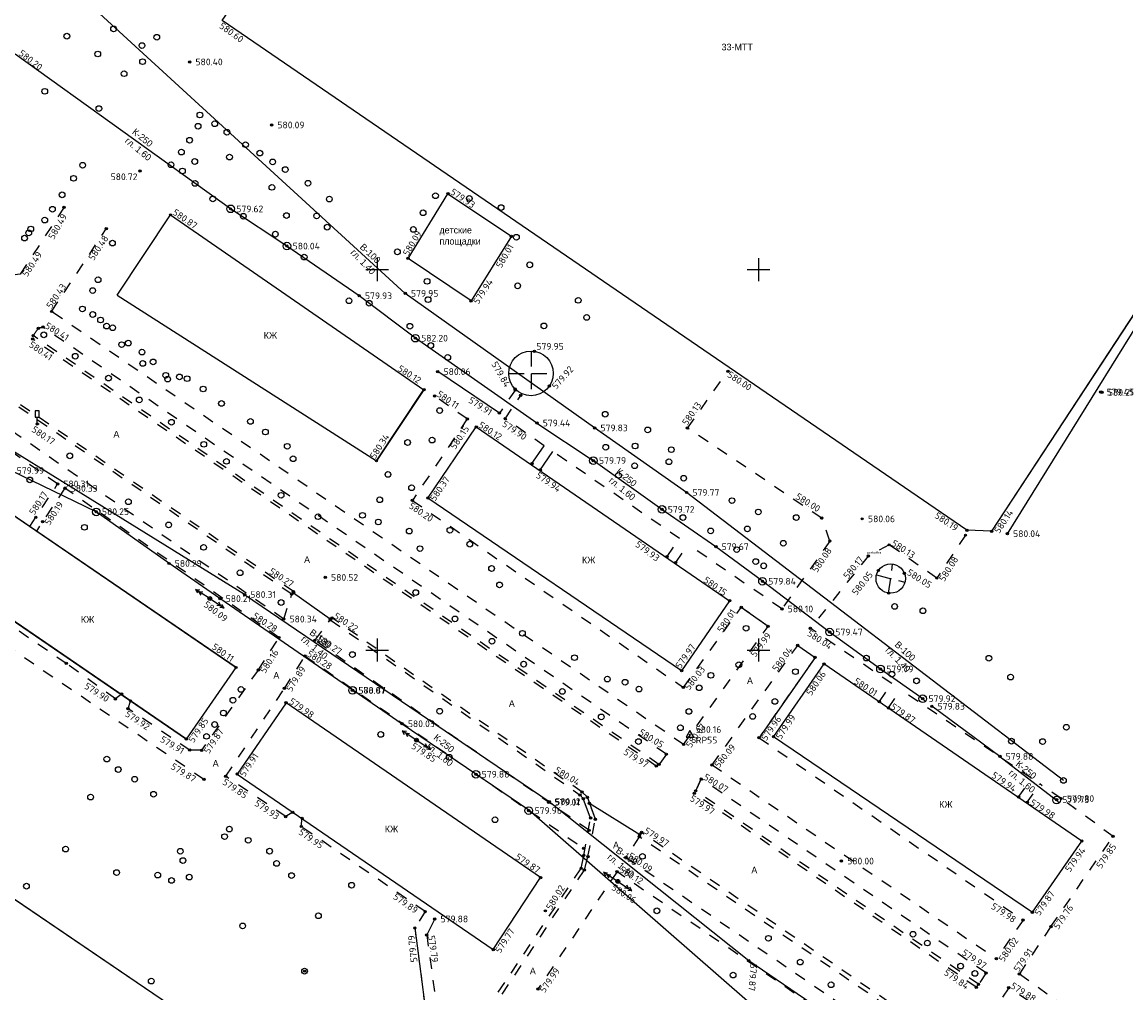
# Model space of a CAD drawing. Header units: metres. Extents: x 548732 to 549770, y 4592490 to 4594056.
# Tile 16 of 61: x 549154 to 549299, y 4592825 to 4592953. Entities that reach past the tile are written whole.
import ezdxf

# ---------------------------------------------------------------- set-up
doc = ezdxf.new("R2010")
doc.units = ezdxf.units.M
doc.header["$PDMODE"] = 32
doc.header["$PDSIZE"] = 0.3
for name, pattern in [('Д_ТРОТ_ТРУБА', [3, 1.5, -1.5]), ('ДОРОГИ_СТРОЯЩ', [9, 8, -1]), ('НАВЕС_ОПОРЫ', [3, 2, -1])]:
    doc.linetypes.add(name, pattern=pattern)
for name, color, linetype in [('(001) Сетка', 92, 'Continuous'), ('(003) Пункты', 7, 'Continuous'), ('(007) Здания', 7, 'Continuous'), ('(011) Колодцы', 7, 'Continuous'), ('(014) Водопровод', 5, 'ИК_Водопровод -------в--------'), ('(017) Канализация', 32, 'KANALIS_K_1'), ('(022) Возд. Линии', 7, 'Continuous'), ('(025) Дорога', 7, 'Continuous'), ('(026) Д_знаки', 7, 'Continuous'), ('(038) Деревья', 7, 'Continuous'), ('(040) Ограда', 7, 'Continuous'), ('(041) Текст', 7, 'Continuous'), ('V-CTRL-HCPT', 150, 'Continuous'), ('V-NODE', 1, 'Continuous'), ('V-NODE-TEXT', 11, 'Continuous')]:
    doc.layers.add(name, color=color, linetype=linetype)
doc.layers.add('trubi goryachi', color=7, linetype='Continuous', lineweight=0)
doc.styles.add('BM-431', font='bm431.ttf')
doc.styles.add('D-431', font='d431.ttf')
doc.styles.add('P-131', font='p131.ttf')
doc.styles.add('S', font='txtwr', dxfattribs={"oblique": 15})
doc.styles.get("Standard").update_dxf_attribs({"font": 'simplex.shx'})
doc.linetypes.add('KANALIS_K', pattern='A,1,["<",Standard,S=1.8,R=0,X=-0.9,Y=-0.9],3,-1,["К",Standard,S=1.8,R=0,X=-0.9,Y=-0.9],-1,10', length=16)
doc.linetypes.add('KANALIS_K_1', pattern='A,1,[">",Standard,S=1.8,R=0,X=-0.9,Y=-0.9],3,-1,["К",Standard,S=1.8,R=0,X=-0.9,Y=-0.9],-1,10', length=16)
doc.linetypes.add('ИК_Водопровод -------в--------', pattern='A,9,-0.6,["В",Standard,S=1.2,R=0,X=0,Y=-0.6],-1.2', length=10.8)
doc.linetypes.add('ОГРАДА_V_ПРОВ', pattern='A,2.5,["v",Standard,S=1,R=0,X=0,Y=0],5,["v",Standard,S=1,R=180,X=0,Y=0],2.5', length=10)

# ---------------------------------------------------------------- blocks, each defined once
blk = doc.blocks.new('d')
at = {"layer": '(038) Деревья'}
blk.add_ellipse((0, 0), major_axis=(0.265, 0.265), ratio=1, start_param=5.497787, end_param=11.780972, dxfattribs=at)
blk = doc.blocks.new('strela1')
at = {"layer": '(022) Возд. Линии'}
for p, q in [((-2, 0), (-1.5, 0.25)), ((0, 0), (-2, 0)), ((-2, 0), (-1.5, -0.25)), ((-1.5, 0), (-1, 0.25)), ((-1.5, 0), (-1, -0.25))]:
    blk.add_line(p, q, dxfattribs=at)
blk = doc.blocks.new('strela2')
at = {"layer": '(022) Возд. Линии'}
for p, q in [((0, 0), (2, 0)), ((1.5, 0), (1, 0.25)), ((1.5, 0), (1, -0.25)), ((2, 0), (1.5, 0.25)), ((2, 0), (1.5, -0.25))]:
    blk.add_line(p, q, dxfattribs=at)
blk = doc.blocks.new('STOLB')
at = {"layer": '(022) Возд. Линии'}
blk.add_circle((0, 0), 0.25, dxfattribs=at)
blk = doc.blocks.new('I02063')
at = {"linetype": 'Continuous'}
blk.add_lwpolyline([(-0.5, 3.5), (-0.5, 1.8), (0.5, 1.8), (0.5, 3.5)], close=True, dxfattribs=at)
blk.add_lwpolyline([(0.5, 0), (0, 0), (0, 1.8)], dxfattribs=at)
at = {"color": 4, "style": 'S', "oblique": 15}
blk.add_attdef('Z', (1.280972, -0.066143), '', height=2, dxfattribs=at)
blk = doc.blocks.new('STA')
blk.add_lwpolyline([(0, 1), (-0.87, -0.5), (0.87, -0.5)], close=True)
blk.add_circle((0, 0), 0.118)
blk = doc.blocks.new('*U691', base_point=(549241.34, 4592859.36, 580.16))
at = {"layer": 'V-NODE-TEXT', "linetype": 'ByBlock', "char_height": 0.875}
for s, insert, attachment_point in [('580.16', (549242.1, 4592859.62, 580.16), 7), ('RP55', (549242.1, 4592859.1, 580.16), 1)]:
    blk.add_mtext(s, dxfattribs=dict(at, insert=insert, attachment_point=attachment_point))
blk = doc.blocks.new('*U692', base_point=(549241.336, 4592859.358, 580.164))
at = {"layer": 'V-CTRL-HCPT'}
blk.add_blockref('*U691', (549241.336, 4592859.358, 580.164), dxfattribs=at)
blk = doc.blocks.new('*U693', base_point=(549241.336, 4592859.358, 580.164))
at = {"layer": 'V-CTRL-HCPT'}
blk.add_blockref('*U692', (549241.336, 4592859.358, 580.164), dxfattribs=at)
at = {"layer": 'V-CTRL-HCPT', "xscale": 0.5833333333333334, "yscale": 0.5833333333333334, "zscale": 0.5833333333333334}
blk.add_blockref('STA', (549241.336, 4592859.358, 580.164), dxfattribs=at)
blk = doc.blocks.new('I01171')
blk.add_line((-0.722283, 0.697501), (0.702286, -0.69785))
blk.add_circle((0, 0), 1)
at = {"color": 4, "style": 'S', "oblique": 15}
blk.add_attdef('Z', (1.616431, -1.093486), '', height=2, dxfattribs=at)

msp = doc.modelspace()

# ---------------------------------------------------------------- linework, layer by layer
at = {"layer": '(001) Сетка'}
for p, q in [((549200.2, 4592922), (549200.2, 4592919)), ((549250.35, 4592922), (549250.35, 4592919)), ((549198.7, 4592920.5), (549201.7, 4592920.5)), ((549248.85, 4592920.5), (549251.85, 4592920.5)), ((549200.2, 4592872), (549200.2, 4592869)), ((549250.35, 4592872), (549250.35, 4592869)), ((549198.7, 4592870.5), (549201.7, 4592870.5)), ((549248.85, 4592870.5), (549251.85, 4592870.5))]:
    msp.add_line(p, q, dxfattribs=at)
at = {"layer": '(003) Пункты', "color": 7}
for p in [(549175.56, 4592947.8, 580.4), (549186.33, 4592939.51, 580.09), (549169.03, 4592933.47, 580.72), (549209.51, 4592930.48, 579.93), (549159.03, 4592928.7, 580.49), (549180.92, 4592928.49, 579.62), (549173.03, 4592927.7, 580.87), (549164.59, 4592925.87, 580.48), (549217.87, 4592924.88, 580.01), (549188.33, 4592923.59, 580.04), (549204.27, 4592921.98, 580.09), (549197.84, 4592917.06, 579.93), (549203.9, 4592917.37, 579.95), (549157.39, 4592915, 580.43), (549212.55, 4592916.39, 579.94), (549155.67, 4592912.79, 580.47), (549156.25, 4592912.95, 580.41), (549154.92, 4592911.37, 580.41), (549154.97, 4592911.83, 580.44), (549205.24, 4592911.49, 582.2), (549220.89, 4592909.76, 579.95), (549208.18, 4592907.09, 580.06), (549246.33, 4592907.14, 580), (549218.34, 4592904.83, 579.84), (549222.86, 4592905.21, 579.92), (549206.36, 4592904.72, 580.12), (549207.77, 4592903.88, 580.11), (549218.38, 4592904.69, 579.87), (549219.09, 4592903.97, 579.87), (549295.37, 4592904.42, 579.45), (549295.54, 4592904.36, 580.21), (549212.06, 4592900.87, 580.15), (549216.28, 4592901.64, 579.91), (549217.04, 4592900.9, 579.9), (549155.5, 4592900.21, 580.17), (549213.25, 4592899.82, 580.12), (549221.22, 4592900.34, 579.44), (549228.81, 4592899.7, 579.83), (549241.01, 4592899.68, 580.13), (549200.12, 4592895.37, 580.34), (549220.56, 4592895, 579.91), (549228.62, 4592895.41, 579.79), (549221.66, 4592894.16, 579.94), (549158.18, 4592892.33, 580.31), (549159.15, 4592891.76, 580.33), (549206.89, 4592890.48, 580.37), (549240.91, 4592891.21, 579.77), (549204.85, 4592890.17, 580.2), (549237.66, 4592888.98, 579.72), (549155.32, 4592887.95, 580.17), (549163.26, 4592888.69, 580.25), (549258.67, 4592887.84, 580), (549263.99, 4592887.75, 580.06), (549156.22, 4592887.36, 580.18), (549277.76, 4592886.25, 580.19), (549281.01, 4592886.12, 580.14), (549259.74, 4592884.83, 580.08), (549277.58, 4592885.6, 579.98), (549283.08, 4592885.79, 580.04), (549244.75, 4592884.09, 579.66), (549267.54, 4592884.33, 580.13), (549172.82, 4592881.88, 580.29), (549238.34, 4592882.78, 579.93), (549239.48, 4592882.01, 579.96), (549264.81, 4592882.87, 580.17), (549266.12, 4592880.96, 580.05), (549269.55, 4592880.57, 580.05), (549193.39, 4592880.05, 580.52), (549250.88, 4592879.55, 579.84), (549273.81, 4592879.96, 580.08), (549178.21, 4592877.28, 580.09), (549179.53, 4592877.26, 580.21), (549182.77, 4592877.8, 580.31), (549188.97, 4592877.85, 580.24), (549189.2, 4592878.18, 580.27), (549189.22, 4592878.02, 580.21), (549267.47, 4592877.98, 580.09), (549246.55, 4592876.98, 580.15), (549248.09, 4592876.1, 580.01), (549253.44, 4592875.91, 580.1), (549187.93, 4592874.57, 580.34), (549194.04, 4592874.6, 580.24), (549194.05, 4592874.46, 580.2), (549194.27, 4592874.73, 580.22), (549251.62, 4592873.61, 579.99), (549257.17, 4592873.36, 580.04), (549187.3, 4592872.15, 580.28), (549192.01, 4592871.77, 580.27), (549259.71, 4592872.86, 579.47), (549255.51, 4592871.11, 580.04), (549159.32, 4592868.74, 579.97), (549190.72, 4592869.72, 580.28), (549257.8, 4592869.53, 579.92), (549258.96, 4592868.67, 580.06), (549181.66, 4592868.21, 580.11), (549184.57, 4592867.88, 580.16), (549240.25, 4592867.79, 579.97), (549266.39, 4592868.01, 579.79), (549166.61, 4592864.72, 579.95), (549188.02, 4592865.46, 579.89), (549196.96, 4592865.21, 580.07), (549196.98, 4592865.2, 578.87), (549240.48, 4592865.6, 580.03), (549165.79, 4592864.07, 579.9), (549167.46, 4592862.79, 579.92), (549167.77, 4592863.83, 579.95), (549188.23, 4592863.58, 579.98), (549266.25, 4592863.72, 580.01), (549267.45, 4592862.89, 579.87), (549271.95, 4592864.11, 579.92), (549273.15, 4592863.11, 579.83), (549203.49, 4592860.81, 580.03), (549175.12, 4592858.8, 579.85), (549205.39, 4592858.67, 579.85), (549250.43, 4592858.97, 579.96), (549252.33, 4592859.12, 579.99), (549175.57, 4592857.36, 579.9), (549177.12, 4592857.34, 579.87), (549240.5, 4592858.09, 580.07), (549237.27, 4592855.47, 580.01), (549238.24, 4592856.82, 580.05), (549282.1, 4592856.52, 579.88), (549181.8, 4592854.21, 579.91), (549213.19, 4592854.18, 579.88), (549236.92, 4592855.26, 579.97), (549244.25, 4592855.41, 580.09), (549177.42, 4592853.5, 579.87), (549180.29, 4592853.92, 579.85), (549242.82, 4592853.58, 580.06), (549242.82, 4592853.57, 580.07), (549226.9, 4592851.45, 580.05), (549227.15, 4592851.83, 580.04), (549227.86, 4592851.16, 580.05), (549241.91, 4592851.67, 579.97), (549242.11, 4592852, 579.93), (549284.56, 4592851.19, 579.94), (549222.75, 4592850.5, 579.01), (549222.84, 4592850.59, 580.12), (549227.31, 4592850.98, 580.04), (549228.12, 4592850.37, 580.03), (549285.71, 4592850.49, 579.98), (549289.55, 4592850.84, 579.73), (549290.16, 4592850.99, 579.8), (549188.19, 4592848.61, 579.92), (549189.1, 4592849.18, 579.93), (549190.35, 4592848.4, 579.84), (549220.14, 4592849.41, 579.96), (549228.28, 4592848.43, 579.98), (549228.9, 4592848.26, 580.04), (549190.22, 4592847.31, 579.95), (549228.07, 4592846.82, 580.03), (549234.68, 4592845.97, 579.94), (549234.73, 4592846.26, 579.97), (549234.93, 4592846.48, 579.95), (549234.99, 4592846.54, 579.97), (549292.88, 4592845.4, 579.94), (549296.99, 4592846.01, 579.85), (549227.35, 4592844.46, 579.99), (549227.39, 4592843.51, 579.87), (549227.93, 4592843.35, 579.92), (549232.93, 4592843.26, 580.09), (549261.26, 4592842.77, 580), (549227.04, 4592841.8, 579.93), (549227.47, 4592841.58, 579.98), (549231.75, 4592841.36, 580.12), (549221.71, 4592840.59, 579.87), (549231.85, 4592840.1, 580.06), (549206.52, 4592836.13, 579.89), (549207.78, 4592835.17, 579.88), (549222.33, 4592836.23, 580.01), (549286.37, 4592836.04, 579.87), (549205.16, 4592833.98, 579.79), (549285.14, 4592835.01, 579.98), (549288.81, 4592834.16, 579.76), (549206.72, 4592833.07, 579.79), (549215.47, 4592831.13, 579.77), (549249.08, 4592829.69, 579.87), (549281.65, 4592829.93, 580.02), (549190.66, 4592828.3, 579.62), (549280.28, 4592828.07, 579.97), (549284.66, 4592827.93, 579.91), (549279.29, 4592826.58, 579.85), (549221.35, 4592825.95, 579.99), (549278.99, 4592826.19, 579.84), (549283.26, 4592826.13, 579.88)]:
    msp.add_point(p, dxfattribs=at)
at = {"layer": '(007) Здания'}
for p, q in [((549277.76, 4592886.25), (549179.81, 4592953.24)), ((549173.03, 4592927.7), (549206.36, 4592904.72)), ((549305.94, 4592924.16), (549281.01, 4592886.12)), ((549206.36, 4592904.72), (549200.12, 4592895.37)), ((549206.89, 4592890.48), (549213.25, 4592899.82)), ((549213.25, 4592899.82), (549246.55, 4592876.98)), ((549181.66, 4592868.21), (549147.65, 4592891.41)), ((549240.25, 4592867.79), (549206.89, 4592890.48)), ((549281.01, 4592886.12), (549277.76, 4592886.25)), ((549141.3, 4592881.92), (549175.12, 4592858.8)), ((549246.55, 4592876.98), (549240.25, 4592867.79)), ((549258.96, 4592868.67), (549252.33, 4592859.12)), ((549292.88, 4592845.4), (549258.96, 4592868.67)), ((549174.11, 4592823.05), (549109.39, 4592866.99)), ((549221.71, 4592840.59), (549188.23, 4592863.58)), ((549252.33, 4592859.12), (549286.37, 4592836.04)), ((549181.8, 4592854.21), (549215.47, 4592831.13)), ((549286.37, 4592836.04), (549292.88, 4592845.4)), ((549215.47, 4592831.13), (549221.71, 4592840.59))]:
    msp.add_line(p, q, dxfattribs=at)
at = {"layer": '(007) Здания', "color": 3, "linetype": 'ByBlock'}
for p, q in [((549155.67, 4592912.79), (549156.25, 4592912.95)), ((549189.22, 4592878.02), (549194.04, 4592874.6)), ((549242.11, 4592852), (549242.82, 4592853.57)), ((549227.31, 4592850.98), (549226.9, 4592851.45)), ((549227.86, 4592851.16), (549227.15, 4592851.83)), ((549228.28, 4592848.43), (549227.31, 4592850.98)), ((549228.9, 4592848.26), (549227.86, 4592851.16)), ((549228.12, 4592850.37), (549234.73, 4592846.26)), ((549227.04, 4592841.8), (549227.39, 4592843.51)), ((549227.47, 4592841.58), (549227.93, 4592843.35))]:
    msp.add_line(p, q, dxfattribs=at)
at = {"layer": '(007) Здания', "flags": 128}
for points in [[(549293.52, 4592970.66), (549305.55, 4592961.35), (549304.23, 4592948.99), (549304.69, 4592948.58), (549303.21, 4592946.46), (549306.01, 4592944.65), (549305.08, 4592942.43), (549304.89, 4592940.74), (549305.94, 4592924.16), (549281.01, 4592886.12), (549277.76, 4592886.25), (549179.81, 4592953.24), (549195.1, 4592975.47)], [(549166.02, 4592917.13), (549173.03, 4592927.7)], [(549173.03, 4592927.7), (549206.36, 4592904.72), (549200.12, 4592895.37)], [(549166.02, 4592917.13), (549200.14, 4592895.35), (549206.34, 4592904.74)], [(549213.25, 4592899.82), (549246.55, 4592876.98), (549240.25, 4592867.79), (549206.89, 4592890.48)], [(549220.47, 4592894.87), (549222.19, 4592897.36)], [(549221.61, 4592894.09), (549223.32, 4592896.59)], [(549175.12, 4592858.8), (549141.3, 4592881.92), (549147.65, 4592891.41), (549181.66, 4592868.21)], [(549175.12, 4592858.8), (549181.66, 4592868.21)], [(549221.71, 4592840.59), (549188.23, 4592863.58), (549181.8, 4592854.21), (549215.47, 4592831.13)]]:
    msp.add_lwpolyline(points, dxfattribs=at)
at = {"layer": '(007) Здания', "linetype": 'НАВЕС_ОПОРЫ'}
for points in [[(549220.44, 4592909.79), (549220.44, 4592903.93)], [(549217.52, 4592906.86), (549223.37, 4592906.86)], [(549267.47, 4592877.98), (549268, 4592881.81)], [(549265.86, 4592880.37), (549269.61, 4592879.43)]]:
    msp.add_lwpolyline(points, dxfattribs=at)
at = {"layer": '(007) Здания', "flags": 128}
for points in [[(549258.96, 4592868.67), (549252.33, 4592859.12), (549286.37, 4592836.04), (549292.88, 4592845.4)], [(549174.11, 4592823.05), (549109.39, 4592866.99), (549064.99, 4592802.61), (549129.18, 4592757.96)]]:
    msp.add_lwpolyline(points, close=True, dxfattribs=at)
at = {"layer": '(007) Здания'}
for centre, radius in [((549220.44, 4592906.86), 2.93), ((549267.74, 4592879.9), 1.93)]:
    msp.add_circle(centre, radius, dxfattribs=at)
at = {"layer": '(014) Водопровод', "flags": 128}
for points in [[(549290.46, 4592853.34), (549240.91, 4592891.21), (549228.81, 4592899.7), (549203.9, 4592917.37), (549132.31, 4592982.91)], [(549283.08, 4592885.76), (549308.74, 4592927.04), (549325.9, 4592959), (549320.04, 4592967.44)], [(549182.77, 4592877.8), (549127.36, 4592912.08)], [(549182.77, 4592877.8), (549222.85, 4592850.59)], [(549222.84, 4592850.59), (549249.08, 4592829.69), (549285.68, 4592804.71)]]:
    msp.add_lwpolyline(points, dxfattribs=at)
at = {"layer": '(017) Канализация', "linetype": 'KANALIS_K'}
for p, q in [((549180.92, 4592928.49), (549152.6, 4592948.81)), ((549188.33, 4592923.59), (549180.92, 4592928.49)), ((549197.84, 4592917.06), (549188.33, 4592923.59)), ((549205.24, 4592911.49), (549197.84, 4592917.06)), ((549221.22, 4592900.34), (549205.24, 4592911.49)), ((549221.22, 4592900.34), (549228.62, 4592895.41)), ((549237.66, 4592888.98), (549228.62, 4592895.41)), ((549244.75, 4592884.09), (549237.66, 4592888.98)), ((549250.88, 4592879.55), (549244.75, 4592884.09)), ((549259.71, 4592872.86), (549250.88, 4592879.55)), ((549266.39, 4592868.01), (549259.71, 4592872.86)), ((549271.95, 4592864.11), (549266.39, 4592868.01)), ((549196.98, 4592865.2), (549196.96, 4592865.21)), ((549196.96, 4592865.21), (549196.96, 4592865.21)), ((549282.1, 4592856.52), (549273.15, 4592863.11))]:
    msp.add_line(p, q, dxfattribs=at)
at = {"layer": '(017) Канализация', "linetype": 'KANALIS_K', "flags": 128}
for points in [[(549279.53, 4592797.19), (549248.89, 4592824.35), (549220.14, 4592849.46), (549213.19, 4592854.21), (549203.49, 4592860.78), (549197, 4592865.21), (549179.53, 4592877.26), (549172.82, 4592881.9), (549163.26, 4592888.66), (549152.04, 4592894.12), (549132.63, 4592892.78), (549123.35, 4592888.41), (549105.02, 4592899.82), (549100.56, 4592893.83), (549079.69, 4592881.55)], [(549282.1, 4592856.52), (549289.55, 4592850.79)]]:
    msp.add_lwpolyline(points, dxfattribs=at)
at = {"layer": '(025) Дорога', "linetype": 'Д_ТРОТ_ТРУБА'}
for p, q in [((549236.92, 4592855.26), (549154.92, 4592911.37)), ((549237.27, 4592855.47), (549154.97, 4592911.83)), ((549188.97, 4592877.85), (549149.06, 4592905.18)), ((549189.2, 4592878.18), (549149.36, 4592905.44)), ((549212.06, 4592900.87), (549207.77, 4592903.88)), ((549218.38, 4592904.69), (549216.28, 4592901.64)), ((549187.3, 4592872.15), (549159.15, 4592891.76)), ((549259.74, 4592884.83), (549253.44, 4592875.91)), ((549264.81, 4592882.87), (549257.17, 4592873.36)), ((549187.93, 4592874.57), (549188.97, 4592877.85)), ((549227.15, 4592851.83), (549194.27, 4592874.73)), ((549240.5, 4592858.09), (549251.62, 4592873.61)), ((549184.57, 4592867.88), (549187.3, 4592872.15)), ((549244.25, 4592855.41), (549255.51, 4592871.11)), ((549175.57, 4592857.36), (549167.46, 4592862.79)), ((549238.24, 4592856.82), (549237.27, 4592855.47)), ((549244.25, 4592855.41), (549281.65, 4592829.93)), ((549188.19, 4592848.61), (549180.29, 4592853.92)), ((549278.99, 4592826.19), (549241.91, 4592851.67)), ((549279.29, 4592826.58), (549242.11, 4592852)), ((549289.48, 4592808.5), (549234.68, 4592845.97)), ((549289.75, 4592808.96), (549234.99, 4592846.54)), ((549206.72, 4592833.07), (549208.56, 4592819.75)), ((549280.28, 4592828.07), (549279.29, 4592826.58))]:
    msp.add_line(p, q, dxfattribs=at)
at = {"layer": '(025) Дорога', "linetype": 'ByBlock'}
for p, q in [((549216.28, 4592901.64), (549208.18, 4592907.09)), ((549251.62, 4592873.61), (549248.09, 4592876.1)), ((549255.51, 4592871.11), (549257.8, 4592869.53)), ((549257.8, 4592869.53), (549250.43, 4592858.97)), ((549166.61, 4592864.72), (549165.79, 4592864.07)), ((549167.46, 4592862.79), (549167.77, 4592863.83)), ((549189.1, 4592849.18), (549188.19, 4592848.61)), ((549190.22, 4592847.31), (549190.35, 4592848.4)), ((549205.16, 4592833.98), (549207.11, 4592818.95)), ((549207.78, 4592835.17), (549206.72, 4592833.07))]:
    msp.add_line(p, q, dxfattribs=at)
at = {"layer": '(025) Дорога', "linetype": 'Д_ТРОТ_ТРУБА'}
for points in [[(549159.03, 4592928.7), (549153.28, 4592919.91), (549152.25, 4592919.79), (549151.66, 4592918.86)], [(549157.39, 4592915), (549164.59, 4592925.87)], [(549240.5, 4592858.09), (549157.39, 4592915)], [(549238.24, 4592856.82), (549156.25, 4592912.95), (549155.67, 4592912.79)], [(549259.74, 4592884.83), (549258.67, 4592887.84), (549241.01, 4592899.68), (549246.33, 4592907.14)], [(549187.93, 4592874.57), (549147.9, 4592902.23), (549147.93, 4592903.27), (549149.06, 4592905.18)], [(549222.19, 4592897.36), (549217.04, 4592900.9), (549219.09, 4592903.97)], [(549154.52, 4592886.73), (549158.18, 4592892.33), (549146.13, 4592900.75), (549145.14, 4592900.83)], [(549212.06, 4592900.87), (549204.85, 4592890.17), (549240.48, 4592865.6), (549248.09, 4592876.1)], [(549239.97, 4592885.16), (549223.32, 4592896.59)], [(549187.3, 4592872.15), (549159.15, 4592891.76), (549155.4, 4592886.13)], [(549238.34, 4592882.78), (549239.97, 4592885.16)], [(549277.58, 4592885.6), (549273.81, 4592879.96), (549267.54, 4592884.33), (549264.81, 4592882.87)], [(549239.48, 4592882.01), (549241.1, 4592884.38)], [(549253.44, 4592875.91), (549241.1, 4592884.38)], [(549177.42, 4592853.5), (549140.68, 4592878.36), (549139.19, 4592878.57), (549137.67, 4592875.98), (549136.62, 4592873.15), (549136.42, 4592865.42)], [(549166.61, 4592864.72), (549165.79, 4592864.07), (549159.32, 4592868.74), (549149.63, 4592875.37), (549149.92, 4592876.26)], [(549240.5, 4592858.09), (549251.62, 4592873.61), (549248.09, 4592876.1)], [(549228.07, 4592846.82), (549192.01, 4592871.77), (549194.05, 4592874.46), (549226.9, 4592851.45)], [(549267.87, 4592866.11), (549257.17, 4592873.36)], [(549188.02, 4592865.46), (549190.72, 4592869.72), (549227.35, 4592844.46)], [(549257.8, 4592869.53), (549250.43, 4592858.97), (549285.14, 4592835.01)], [(549184.57, 4592867.88), (549177.12, 4592857.34), (549175.57, 4592857.36), (549167.46, 4592862.79), (549167.77, 4592863.83)], [(549266.25, 4592863.72), (549267.87, 4592866.11)], [(549189.1, 4592849.18), (549188.19, 4592848.61), (549180.29, 4592853.92), (549188.02, 4592865.46)], [(549267.45, 4592862.89), (549269.08, 4592865.28)], [(549286.23, 4592853.65), (549269.08, 4592865.28)], [(549280.28, 4592828.07), (549242.82, 4592853.57), (549242.11, 4592852)], [(549284.52, 4592851.13), (549286.23, 4592853.65)], [(549285.62, 4592850.37), (549287.34, 4592852.9)], [(549288.81, 4592834.16), (549296.99, 4592846.01), (549290.16, 4592850.99), (549287.34, 4592852.9)], [(549212.8, 4592820.58), (549227.04, 4592841.8), (549227.39, 4592843.51), (549228.28, 4592848.43), (549227.31, 4592850.98), (549226.9, 4592851.45)], [(549213.32, 4592820.3), (549227.47, 4592841.58), (549227.93, 4592843.35), (549228.9, 4592848.26), (549227.86, 4592851.16), (549227.15, 4592851.83)], [(549206.52, 4592836.13), (549190.22, 4592847.31), (549190.35, 4592848.4)], [(549234.68, 4592845.97), (549232.93, 4592843.26), (549286.14, 4592806.93)], [(549284.79, 4592805.11), (549231.75, 4592841.36), (549221.35, 4592825.95)], [(549206.52, 4592836.13), (549205.16, 4592833.98), (549207.11, 4592818.95)], [(549285.14, 4592835.01), (549281.65, 4592829.93)], [(549288.81, 4592834.16), (549284.66, 4592827.93), (549292.04, 4592822.73)], [(549290.92, 4592821.06), (549283.26, 4592826.13), (549281.49, 4592823.45), (549293.8, 4592815.01)]]:
    msp.add_lwpolyline(points, dxfattribs=at)
at = {"layer": '(040) Ограда', "linetype": 'ОГРАДА_V_ПРОВ'}
for p, q in [((549204.27, 4592921.98), (549209.51, 4592930.48)), ((549209.51, 4592930.48), (549217.87, 4592924.88)), ((549217.87, 4592924.88), (549212.55, 4592916.39)), ((549212.55, 4592916.39), (549204.27, 4592921.98))]:
    msp.add_line(p, q, dxfattribs=at)
msp.add_lwpolyline([(549209.51, 4592930.48), (549217.87, 4592924.88), (549212.55, 4592916.39), (549204.27, 4592921.98)], close=True, dxfattribs=at)
at = {"layer": 'trubi goryachi', "linetype": 'ByBlock'}
for points in [[(549154.97, 4592911.83), (549155.67, 4592912.79)], [(549278.99, 4592826.19), (549279.29, 4592826.58)]]:
    msp.add_lwpolyline(points, dxfattribs=at)

# ---------------------------------------------------------------- block references
at = {"layer": '(011) Колодцы', "xscale": 0.5, "yscale": 0.5, "zscale": 0.5}
for p in [(549180.93, 4592928.49), (549188.34, 4592923.59), (549205.24, 4592911.49), (549228.62, 4592895.41), (549163.26, 4592888.66, 581.52), (549237.67, 4592888.98, 579.72), (549250.88, 4592879.55), (549259.71, 4592872.86), (549266.4, 4592868.01), (549196.97, 4592865.21), (549271.95, 4592864.11, 579.92), (549213.2, 4592854.18, 579.88), (549289.55, 4592850.79), (549220.15, 4592849.41, 579.96)]:
    msp.add_blockref('I01171', p, dxfattribs=at)
at = {"layer": '(022) Возд. Линии'}
for name, p, rotation in [('strela2', (549178, 4592877.41, 580.09), 147.5736450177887), ('STOLB', (549178.21, 4592877.28, 580.09), 51.00522516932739), ('strela1', (549178.42, 4592877.13, 580.09), 146.0492214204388), ('strela2', (549205.18, 4592858.81, 579.85), 147.5736450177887), ('STOLB', (549205.39, 4592858.67, 579.85), 51.00522516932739), ('strela1', (549205.6, 4592858.53, 579.85), 146.0492214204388), ('strela2', (549231.64, 4592840.23, 580.06), 147.5736450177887), ('STOLB', (549231.85, 4592840.1, 580.06), 51.00522516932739), ('strela1', (549232.06, 4592839.96, 580.06), 146.0492214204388)]:
    msp.add_blockref(name, p, dxfattribs=dict(at, rotation=rotation))
at = {"layer": '(026) Д_знаки', "xscale": 0.5, "yscale": 0.5, "zscale": 0.5}
msp.add_blockref('I02063', (549155.5, 4592900.21, 580.17), dxfattribs=at)
at = {"layer": '(038) Деревья', "linetype": 'Continuous'}
for p in [(549159.4, 4592951.18), (549165.55, 4592952.14), (549171.23, 4592951.04), (549169.28, 4592949.94), (549163.47, 4592948.84), (549169.36, 4592947.83), (549166.93, 4592946.25), (549156.49, 4592943.93), (549163.61, 4592941.66), (549176.9, 4592940.82), (549178.85, 4592939.67), (549176.66, 4592939.35), (549180.45, 4592938.55), (549175.54, 4592937.51), (549182.9, 4592936.92), (549174.47, 4592935.95), (549180.79, 4592935.29), (549184.78, 4592935.81), (549161.48, 4592934.22), (549173.1, 4592934.28), (549176.22, 4592934.71), (549186.47, 4592934.65), (549188.12, 4592933.65), (549160.29, 4592932.5), (549174.6, 4592933.46), (549176.26, 4592931.83), (549186.37, 4592931.31), (549191.11, 4592931.85), (549158.78, 4592930.33), (549178.6, 4592929.79), (549193.92, 4592929.77), (549207.88, 4592930.21), (549212.33, 4592929.85), (549157.51, 4592928.43), (549206.25, 4592927.97), (549216.51, 4592928.66), (549156.49, 4592927.01), (549182.61, 4592927.52), (549188.28, 4592927.61), (549192.25, 4592927.56), (549154.39, 4592925.32), (549154.66, 4592925.84), (549186.82, 4592925.16), (549193.64, 4592926.08), (549204.97, 4592925.78), (549153.84, 4592924.64), (549165.4, 4592923.98), (549218.52, 4592924.75), (549190.61, 4592922.15), (549202.87, 4592922.84), (549220.27, 4592921.13), (549163.51, 4592919.17), (549162.8, 4592917.74), (549206.77, 4592918.96), (549218.69, 4592918.37), (549196.51, 4592916.41), (549206.9, 4592916.55), (549226.65, 4592916.46), (549161.45, 4592915.33), (549199.16, 4592916.08), (549162.81, 4592914.6), (549163.84, 4592913.88), (549227.76, 4592914.22), (549156.37, 4592911.93), (549164.63, 4592913.08), (549165.43, 4592912.86), (549204.51, 4592913.06), (549222.14, 4592913.11), (549166.61, 4592910.64), (549167.48, 4592910.84), (549207.26, 4592910.53), (549160.51, 4592909.12), (549169.28, 4592909.66), (549209.49, 4592908.96), (549169.38, 4592908.17), (549170.75, 4592908.37), (549164.88, 4592906.24), (549172.41, 4592906.61), (549172.66, 4592906.11), (549174.21, 4592906.4), (549175.22, 4592906.17), (549177.33, 4592904.81), (549168.92, 4592903.38), (549179.74, 4592902.91), (549208.43, 4592901.98), (549173.16, 4592900.44), (549183.55, 4592900.55), (549230.2, 4592901.5), (549185.51, 4592899.16), (549235.79, 4592899.43), (549177.41, 4592897.54), (549204.21, 4592897.78), (549207.43, 4592898.1), (549234.13, 4592897.32), (549159.79, 4592896.03), (549188.39, 4592897.28), (549230.27, 4592897.15), (549238.89, 4592896.84), (549180.39, 4592895.3), (549189.16, 4592895.65), (549234.07, 4592894.73), (549238.58, 4592895.25), (549201.63, 4592893.58), (549231.94, 4592893.46), (549240.52, 4592893.09), (549154.53, 4592892.87), (549204.74, 4592891.83), (549187.57, 4592890.84), (549200.55, 4592890.25), (549246.87, 4592890.14), (549167.5, 4592889.99), (549250.33, 4592888.65), (549192.43, 4592888.03), (549198.28, 4592888.21), (549200.36, 4592887.33), (549240.42, 4592887.92), (549255.32, 4592887.92), (549161.72, 4592886.63), (549172.79, 4592886.95), (549204.43, 4592886.13), (549209.78, 4592886.24), (549244.07, 4592886.16), (549248.89, 4592886.43), (549212.39, 4592884.42), (549253.62, 4592884.54), (549177.38, 4592884), (549205.84, 4592883.83), (549247.49, 4592883.7), (549249.99, 4592882.13), (549251.04, 4592881.57), (549182.18, 4592880.66), (549215.26, 4592881.22), (549216.3, 4592879.06), (549205.28, 4592878.06), (549187.58, 4592876.75), (549268.26, 4592876.23), (549271.98, 4592875.66), (549210.44, 4592874.6), (549219.31, 4592872.7), (549248.73, 4592873.36), (549215.31, 4592871.66), (549196.95, 4592869.91), (549219.47, 4592868.65), (549226.16, 4592869.5), (549247.77, 4592868.57), (549264.55, 4592869.44), (549280.65, 4592869.42), (549244.1, 4592867.18), (549255.22, 4592867.66), (549267.89, 4592867.32), (549283.51, 4592866.95), (549230.48, 4592866.69), (549232.81, 4592866.27), (549234.64, 4592865.37), (549242.56, 4592865.54), (549271.14, 4592866.45), (549182.3, 4592865.33), (549224.56, 4592865.06), (549181.24, 4592863.9), (549252.51, 4592863.75), (549179.99, 4592862.23), (549208.43, 4592862.46), (549229.68, 4592861.71), (549241.2, 4592862.43), (549249.59, 4592861.78), (549178.84, 4592860.72), (549240.09, 4592860.29), (549290.84, 4592860.36), (549177.77, 4592859.16), (549200.68, 4592859.41), (549234.57, 4592858.47), (549283.62, 4592858.53), (549287.72, 4592858.47), (549164.66, 4592856.17), (549209.69, 4592856.41), (549166.16, 4592854.8), (549168.32, 4592853.53), (549290.46, 4592853.37), (549162.52, 4592851.18), (549170.8, 4592851.55), (549215.71, 4592848.2), (549180.77, 4592846.97), (549180.15, 4592845.98), (549183.26, 4592845.5), (549159.24, 4592844.35), (549174.32, 4592844.06), (549186.06, 4592844.07), (549174.67, 4592842.84), (549186.98, 4592842.46), (549235.1, 4592843.39), (549165.94, 4592841.26), (549171.35, 4592840.93), (549188.95, 4592840.86), (549154.09, 4592839.47), (549173.17, 4592840.22), (549175.5, 4592840.66), (549196.85, 4592839.6), (549192.48, 4592835.58), (549236.99, 4592836.23), (549182.52, 4592834.25), (549251.66, 4592832.62), (549270.67, 4592833.15), (549272.56, 4592832), (549255.84, 4592829.5), (549190.66, 4592828.3), (549247.02, 4592827.79), (549276.93, 4592828.96), (549278.82, 4592828), (549170.5, 4592827), (549259.9, 4592826.52)]:
    msp.add_blockref('d', p, dxfattribs=at)
at = {"layer": 'V-NODE'}
msp.add_blockref('*U693', (549241.34, 4592859.36, 580.16), dxfattribs=at)

# ---------------------------------------------------------------- texts
at = {"layer": '(003) Пункты', "color": 7}
for s, rotation, p in [('580.60', 324.3818, (549179.35, 4592952.34, 580.6)), ('580.20', 322.2, (549152.99, 4592948.77, 580.2)), ('579.93', 326.2731, (549209.74, 4592930.5, 579.93)), ('580.87', 325.4157, (549173.22, 4592927.82, 580.87)), ('580.49', 59.7721, (549157.67, 4592924.38, 580.49)), ('580.09', 59.2088, (549204.29, 4592922.22, 580.09)), ('580.48', 56.0569, (549162.91, 4592921.61, 580.48)), ('580.01', 59.876, (549216.53, 4592920.62, 580.01)), ('580.49', 55.8584, (549154.18, 4592919.48, 580.49)), ('580.43', 56.0103, (549157.37, 4592915.29, 580.43)), ('579.94', 56.5856, (549213.51, 4592915.87, 579.94)), ('580.41', 328.596, (549156.43, 4592912.88, 580.41)), ('580.41', 325.5764, (549154.33, 4592910.43, 580.41)), ('580.12', 327.2744, (549202.82, 4592907.27, 580.12)), ('579.84', 300.2656, (549215.19, 4592908.09)), ('579.92', 48.3587, (549223.75, 4592904.69, 579.92)), ('580.00', 326.439, (549246.16, 4592906.48, 580)), ('580.11', 325.7172, (549207.96, 4592903.93, 580.11)), ('579.91', 327.2147, (549212.12, 4592903.11, 579.91)), ('580.13', 55.0761, (549240.97, 4592899.95, 580.13)), ('579.90', 326.1943, (549216.55, 4592900.01, 579.9)), ('580.17', 325.5955, (549154.68, 4592899.29, 580.17)), ('580.15', 56.0414, (549210.48, 4592896.8, 580.15)), ('580.12', 326.9444, (549213.44, 4592899.85, 580.12)), ('580.34', 57.2614, (549199.93, 4592895.53, 580.34)), ('580.37', 55.6527, (549207.82, 4592889.99, 580.37)), ('579.94', 325.5502, (549221, 4592893.25, 579.94)), ('580.17', 56.5083, (549155.11, 4592888.17, 580.17)), ('580.00', 327.9119, (549255.14, 4592890.45, 580)), ('580.19', 56.5548, (549157.13, 4592886.82, 580.18)), ('580.20', 325.833, (549204.29, 4592889.24)), ('580.14', 55.7984, (549282.01, 4592885.75, 580.14)), ('580.19', 325.7459, (549273.43, 4592887.96, 580.19)), ('579.93', 323.5897, (549234.06, 4592884.21, 579.93)), ('580.13', 326.9486, (549267.75, 4592884.32, 580.13)), ('580.08', 55.753, (549258.05, 4592880.61, 580.08)), ('580.17', 50.6002, (549262.11, 4592879.76, 580.17)), ('580.08', 57.7284, (549274.78, 4592879.42, 580.08)), ('580.27', 326.8224, (549185.91, 4592880.62, 580.27)), ('580.05', 51.163, (549263.24, 4592877.61, 580.05)), ('580.05', 327.7284, (549269.78, 4592880.47, 580.05)), ('580.15', 325.0536, (549243.03, 4592879.5, 580.15)), ('580.09', 322.224, (549177.31, 4592876.32, 580.09)), ('580.01', 55.5303, (549245.58, 4592872.72, 580.01)), ('580.28', 326.3596, (549183.75, 4592874.77, 580.28)), ('580.22', 326.3656, (549194.4, 4592874.76, 580.22)), ('580.04', 326.9665, (549256.68, 4592872.48, 580.04)), ('580.27', 327.1438, (549192.24, 4592871.73, 580.27)), ('579.99', 53.1757, (549249.94, 4592869.49, 579.99)), ('580.11', 324.7316, (549178.39, 4592870.73, 580.11)), ('580.16', 57.0024, (549185.48, 4592867.37, 580.16)), ('580.28', 328.0261, (549190.89, 4592869.76, 580.28)), ('579.97', 55.246, (549240.1, 4592867.98, 579.97)), ('580.04', 53.6029, (549252.79, 4592867.61, 580.04)), ('579.89', 57.75, (549188.94, 4592864.95, 579.89)), ('580.03', 52.2697, (549241.25, 4592865.16, 580.03)), ('580.06', 55.853, (549257.29, 4592864.43, 0.14)), ('579.90', 326.9433, (549161.61, 4592865.54, 579.9)), ('580.01', 326.9973, (549262.82, 4592866.18, 580.01)), ('579.98', 325.2157, (549188.54, 4592863.55, 579.98)), ('579.87', 325.547, (549267.64, 4592862.84, 579.87)), ('579.92', 326.2318, (549166.97, 4592861.89, 579.92)), ('579.85', 55.6795, (549176.05, 4592858.23, 579.85)), ('579.96', 55.2792, (549251.38, 4592858.5, 579.96)), ('579.99', 56.2056, (549253.3, 4592858.67, 579.99)), ('579.87', 56.2178, (549178.08, 4592856.79, 579.87)), ('580.05', 327.8763, (549234.53, 4592859.47, 580.05)), ('580.07', 54.0283, (549241.45, 4592857.57, 580.07)), ('579.91', 329.0152, (549171.58, 4592858.52, 579.9)), ('579.91', 56.1909, (549182.78, 4592853.75, 579.91)), ('579.85', 326.9401, (549204.6, 4592857.66)), ('579.97', 327.5478, (549232.5, 4592856.88)), ('580.09', 50.8448, (549245.16, 4592854.93, 580.09)), ('579.87', 328.2225, (549172.98, 4592854.96, 579.87)), ('580.04', 329.0059, (549223.47, 4592854.48, 580.04)), ('580.07', 328.0067, (549243.03, 4592853.57, 580.07)), ('579.94', 325.6138, (549280.91, 4592853.84, 579.94)), ('579.85', 326.128, (549179.77, 4592852.94, 579.85)), ('579.97', 326.6222, (549241.24, 4592850.77, 579.97)), ('579.93', 325.5953, (549183.99, 4592850.16, 579.92)), ('579.98', 326.6465, (549285.97, 4592850.24, 579.98)), ('579.95', 325.5767, (549189.78, 4592846.37, 579.95)), ('579.97', 327.409, (549235.22, 4592846.52, 579.97)), ('579.94', 53.9153, (549291.31, 4592841.23, 579.94)), ('579.85', 55.109, (549295.42, 4592841.7, 579.85)), ('579.87', 326.1358, (549218.29, 4592843.11, 579.87)), ('580.09', 325.1206, (549233.11, 4592843.24, 580.09)), ('580.12', 328.493, (549231.99, 4592841.39, 580.12)), ('580.02', 58.5152, (549223.11, 4592836.26, 580.01)), ('580.06', 326.9284, (549230.94, 4592839.08)), ('579.89', 324.752, (549202.22, 4592837.89, 579.89)), ('579.87', 54.8751, (549287.31, 4592835.5, 579.87)), ('579.98', 326.2526, (549280.84, 4592836.61)), ('579.76', 55.2079, (549289.79, 4592833.72, 579.76)), ('579.77', 56.6698, (549216.4, 4592830.58, 579.77)), ('579.79', 96.25, (549205.51, 4592829.51, 579.79)), ('579.79', 277.8644, (549206.91, 4592832.94, 579.79)), ('580.02', 55.3536, (549282.6, 4592829.44, 580.02)), ('579.97', 326.0238, (549277.01, 4592830.52, 579.97)), ('579.91', 55.5246, (549284.57, 4592828.11, 579.91)), ('579.99', 54.9862, (549222.23, 4592825.38, 579.99)), ('579.87', 265.5162, (549249.3, 4592829.31, 579.87)), ('579.84', 325.6785, (549274.64, 4592827.9)), ('579.88', 327.6727, (549283.42, 4592826.14, 579.88))]:
    msp.add_text(s, height=0.88, rotation=rotation, dxfattribs=at).set_placement(p)
for s, p in [('580.40', (549176.32, 4592947.36, 580.4)), ('580.72', (549165.16, 4592932.26, 580.72)), ('579.62', (549181.69, 4592928.04, 579.62)), ('580.04', (549189.1, 4592923.15, 580.04)), ('579.93', (549198.6, 4592916.62, 579.93)), ('579.95', (549204.66, 4592916.93, 579.95)), ('582.20', (549206, 4592911.05, 582.2)), ('579.95', (549221.15, 4592909.97, 579.95)), ('580.06', (549208.94, 4592906.65, 580.06)), ('579.45', (549296.13, 4592903.97, 579.45)), ('580.21', (549296.31, 4592903.92, 580.21)), ('579.44', (549221.99, 4592899.9, 579.44)), ('579.83', (549229.58, 4592899.26, 579.83)), ('579.79', (549229.38, 4592894.97, 579.79)), ('579.99', (549152.81, 4592893.65, 579.99)), ('580.31', (549158.94, 4592891.89, 580.31)), ('580.33', (549159.91, 4592891.32, 580.33)), ('579.77', (549241.67, 4592890.77, 579.77)), ('580.25', (549164.02, 4592888.25, 580.25)), ('579.72', (549238.43, 4592888.54, 579.72)), ('580.06', (549264.76, 4592887.3, 580.06)), ('580.04', (549283.84, 4592885.35, 580.04)), ('579.67', (549245.51, 4592883.65, 579.66)), ('580.29', (549173.59, 4592881.44, 580.29)), ('580.52', (549194.15, 4592879.61, 580.52)), ('579.84', (549251.64, 4592879.11, 579.84)), ('580.21', (549180.29, 4592876.82, 580.21)), ('580.31', (549183.53, 4592877.36, 580.31)), ('580.10', (549254.2, 4592875.47, 580.1)), ('580.34', (549188.69, 4592874.13, 580.34)), ('579.47', (549260.47, 4592872.42, 579.47)), ('579.79', (549267.16, 4592867.57, 579.79)), ('580.07', (549197.73, 4592864.77, 580.07)), ('578.87', (549197.75, 4592864.76, 578.87)), ('579.92', (549272.71, 4592863.67, 579.92)), ('579.83', (549273.91, 4592862.67, 579.83)), ('580.03', (549204.25, 4592860.37, 580.03)), ('579.88', (549282.86, 4592856.08, 579.88)), ('579.88', (549213.96, 4592853.74, 579.88)), ('579.73', (549290.31, 4592850.4, 579.73)), ('579.80', (549290.92, 4592850.55, 579.8)), ('579.96', (549220.91, 4592848.97, 579.96)), ('579.01', (549223.52, 4592850.06, 579.01)), ('580.12', (549223.61, 4592850.15, 580.12)), ('580.00', (549262.02, 4592842.33, 580)), ('579.88', (549208.54, 4592834.72, 579.88))]:
    msp.add_text(s, height=0.88, dxfattribs=at).set_placement(p)
at = {"layer": '(007) Здания', "style": 'P-131'}
for s, p in [('33-МТТ', (549245.5, 4592949.32)), ('КЖ', (549185.29, 4592911.42)), ('КЖ', (549227.14, 4592881.89)), ('КЖ', (549161.25, 4592874.08)), ('КЖ', (549274.11, 4592849.78)), ('КЖ', (549201.21, 4592846.54))]:
    msp.add_text(s, height=0.88, dxfattribs=at).set_placement(p)
at = {"layer": '(007) Здания'}
msp.add_text('580.09', height=0.88, dxfattribs=at).set_placement((549187.09, 4592939.07, 580.09))
at = {"layer": '(014) Водопровод', "color": 0, "linetype": 'Continuous', "style": 'D-431'}
for s, rotation, p in [('В-100', 317.1604, (549197.85, 4592923.37)), ('гл. 1.40', 314.0787, (549196.63, 4592922.67)), ('В-100', 323.9197, (549191.23, 4592872.62)), ('гл. 1.40', 320.838, (549190.1, 4592871.78)), ('В-100', 317.1604, (549268.19, 4592871.11)), ('гл. 1.40', 314.0787, (549266.97, 4592870.41)), ('В-100', 323.9197, (549231.52, 4592843.97)), ('гл. 1.40', 320.838, (549230.39, 4592843.13))]:
    msp.add_text(s, height=0.88, rotation=rotation, dxfattribs=at).set_placement(p)
at = {"layer": '(017) Канализация', "color": 0, "linetype": 'Continuous', "style": 'D-431'}
for s, p in [('К-250', (549167.91, 4592938.45)), ('гл. 1.60', (549166.95, 4592937.28)), ('К-250', (549231.55, 4592893.81)), ('гл. 1.60', (549230.59, 4592892.65)), ('К-250', (549207.56, 4592858.87)), ('гл. 1.60', (549206.61, 4592857.7)), ('К-250', (549284.11, 4592855.38)), ('гл. 1.60', (549283.16, 4592854.21))]:
    msp.add_text(s, height=0.875, rotation=320.836, dxfattribs=at).set_placement(p)
at = {"layer": '(025) Дорога', "linetype": 'ДОРОГИ_СТРОЯЩ', "style": 'BM-431'}
for p in [(549165.53, 4592898.43), (549190.6, 4592881.94, 580.22), (549186.56, 4592866.73), (549248.84, 4592866.03), (549217.53, 4592863.02), (549178.58, 4592855.18), (549231.23, 4592844.44), (549249.42, 4592841.15), (549220.29, 4592827.88)]:
    msp.add_text('A', height=0.875, dxfattribs=at).set_placement(p)
at = {"layer": '(025) Дорога', "linetype": 'Д_ТРОТ_ТРУБА'}
msp.add_text('parkofka', height=0.3, dxfattribs=at).set_placement((549264.63, 4592883.17, 580.17))
at = {"layer": '(041) Текст', "lineweight": 0, "insert": (549208.4, 4592926.13), "char_height": 0.875, "width": 2.97, "attachment_point": 1, "style": 'BM-431'}
msp.add_mtext(' детские площадки', dxfattribs=at)

doc.saveas('drawing.dxf')
